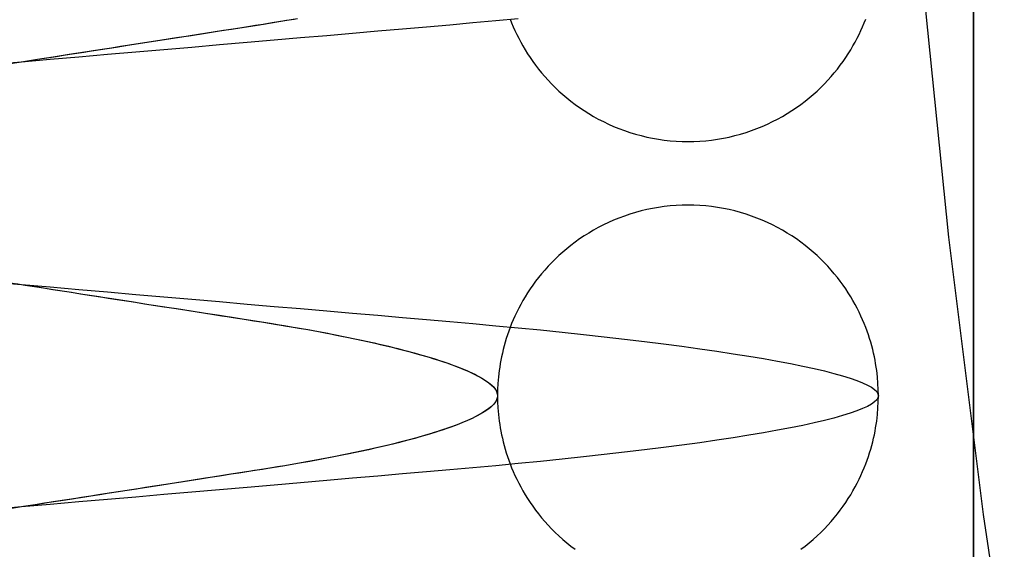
# Model space of a CAD drawing. Header units: millimetres. Extents: x -88 to 88, y -12 to 103.
# Tile 246 of 256: x -34.743 to -33.967, y 15.814 to 16.231. Entities that reach past the tile are written whole.
import ezdxf

# ---------------------------------------------------------------- set-up
doc = ezdxf.new("R2010")
doc.units = ezdxf.units.MM
doc.layers.add('Default', color=7, linetype='Continuous', true_color=0x000000)

msp = doc.modelspace()

# ---------------------------------------------------------------- linework, layer by layer
at = {"layer": 'Default', "color": 254, "true_color": 0xcad1ee}
for points in [[(-33.99118, 5.93519), (-33.99118, 18.03519)], [(-33.99118, 18.03519), (-33.99118, 5.93519)], [(-33.70447, 14.51683), (-33.76501, 14.73846), (-33.81983, 14.96003), (-33.869, 15.18134), (-33.91258, 15.40218), (-33.95065, 15.62237), (-33.98331, 15.84173), (-34.01064, 16.06006), (-34.03275, 16.27722), (-34.04974, 16.49302), (-34.06173, 16.70732), (-34.06884, 16.91997), (-34.07118, 17.13083)], [(-33.99118, 16.23519), (-33.99118, 5.93519)], [(-34.35623, 16.23147), (-34.35505, 16.22849), (-34.35379, 16.22549), (-34.35244, 16.22248), (-34.35101, 16.21946), (-34.34949, 16.21642), (-34.34787, 16.21338), (-34.34617, 16.21034), (-34.34437, 16.20729), (-34.34247, 16.20425), (-34.34047, 16.20122), (-34.33838, 16.1982), (-34.33618, 16.19519), (-34.33388, 16.1922), (-34.33147, 16.18923), (-34.32896, 16.18629), (-34.32634, 16.18338), (-34.32362, 16.18051), (-34.32079, 16.17769), (-34.31785, 16.1749), (-34.31481, 16.17217), (-34.31166, 16.1695), (-34.3084, 16.16689), (-34.30505, 16.16435), (-34.30159, 16.16188), (-34.29803, 16.15949), (-34.29437, 16.15718), (-34.29061, 16.15496), (-34.28677, 16.15283), (-34.28283, 16.15081), (-34.27881, 16.14889), (-34.2747, 16.14707), (-34.27052, 16.14538), (-34.26626, 16.1438), (-34.26194, 16.14234), (-34.25755, 16.141), (-34.2531, 16.1398), (-34.2486, 16.13873), (-34.24406, 16.1378), (-34.23947, 16.13701), (-34.23485, 16.13635), (-34.23021, 16.13585), (-34.22554, 16.13548), (-34.22086, 16.13526), (-34.21618, 16.13519), (-34.21149, 16.13526), (-34.20681, 16.13548), (-34.20215, 16.13585), (-34.1975, 16.13635), (-34.19288, 16.13701), (-34.1883, 16.1378), (-34.18375, 16.13873), (-34.17925, 16.1398), (-34.17481, 16.141), (-34.17042, 16.14234), (-34.16609, 16.1438), (-34.16184, 16.14538), (-34.15765, 16.14707), (-34.15355, 16.14889), (-34.14953, 16.15081), (-34.14559, 16.15283), (-34.14174, 16.15496), (-34.13799, 16.15718), (-34.13433, 16.15949), (-34.13077, 16.16188), (-34.12731, 16.16435), (-34.12395, 16.16689), (-34.1207, 16.1695), (-34.11755, 16.17217), (-34.1145, 16.1749), (-34.11157, 16.17769), (-34.10874, 16.18051), (-34.10601, 16.18338), (-34.1034, 16.18629), (-34.10089, 16.18923), (-34.09848, 16.1922), (-34.09618, 16.19519), (-34.09398, 16.1982), (-34.09188, 16.20122), (-34.08989, 16.20425), (-34.08799, 16.20729), (-34.08619, 16.21034), (-34.08448, 16.21338), (-34.08287, 16.21642), (-34.08135, 16.21946), (-34.07991, 16.22248), (-34.07857, 16.22549), (-34.0773, 16.22849), (-34.07612, 16.23147)], [(-34.06618, 15.93519), (-34.06625, 15.93995), (-34.06649, 15.94485), (-34.0669, 15.94991), (-34.0675, 15.9551), (-34.06788, 15.95775), (-34.06832, 15.96043), (-34.06881, 15.96315), (-34.06935, 15.96589), (-34.06996, 15.96867), (-34.07063, 15.97148), (-34.07137, 15.97432), (-34.07218, 15.97719), (-34.07305, 15.98008), (-34.074, 15.983), (-34.07502, 15.98594), (-34.07612, 15.9889), (-34.0773, 15.99188), (-34.07857, 15.99488), (-34.07991, 15.99789), (-34.08135, 16.00092), (-34.08287, 16.00395), (-34.08448, 16.00699), (-34.08619, 16.01004), (-34.08799, 16.01308), (-34.08989, 16.01612), (-34.09188, 16.01916), (-34.09398, 16.02218), (-34.09618, 16.02519), (-34.09848, 16.02818), (-34.10089, 16.03114), (-34.1034, 16.03408), (-34.10601, 16.03699), (-34.10874, 16.03986), (-34.11157, 16.04269), (-34.1145, 16.04547), (-34.11755, 16.0482), (-34.1207, 16.05087), (-34.12395, 16.05348), (-34.12731, 16.05603), (-34.13077, 16.0585), (-34.13433, 16.06089), (-34.13799, 16.0632), (-34.14174, 16.06542), (-34.14559, 16.06754), (-34.14953, 16.06957), (-34.15355, 16.07149), (-34.15765, 16.0733), (-34.16184, 16.075), (-34.16609, 16.07658), (-34.17042, 16.07804), (-34.17481, 16.07937), (-34.17925, 16.08057), (-34.18375, 16.08164), (-34.1883, 16.08257), (-34.19288, 16.08337), (-34.1975, 16.08402), (-34.20215, 16.08453), (-34.20681, 16.08489), (-34.21149, 16.08511), (-34.21618, 16.08519), (-34.22086, 16.08511), (-34.22554, 16.08489), (-34.23021, 16.08453), (-34.23485, 16.08402), (-34.23947, 16.08337), (-34.24406, 16.08257), (-34.2486, 16.08164), (-34.2531, 16.08057), (-34.25755, 16.07937), (-34.26194, 16.07804), (-34.26626, 16.07658), (-34.27052, 16.075), (-34.2747, 16.0733), (-34.27881, 16.07149), (-34.28283, 16.06957), (-34.28677, 16.06754), (-34.29061, 16.06542), (-34.29437, 16.0632), (-34.29803, 16.06089), (-34.30159, 16.0585), (-34.30505, 16.05603), (-34.3084, 16.05348), (-34.31166, 16.05087), (-34.31481, 16.0482), (-34.31785, 16.04547), (-34.32079, 16.04269), (-34.32362, 16.03986), (-34.32634, 16.03699), (-34.32896, 16.03408), (-34.33147, 16.03114), (-34.33388, 16.02818), (-34.33618, 16.02519), (-34.33838, 16.02218), (-34.34047, 16.01916), (-34.34247, 16.01612), (-34.34437, 16.01308), (-34.34617, 16.01004), (-34.34787, 16.00699), (-34.34949, 16.00395), (-34.35101, 16.00092), (-34.35244, 15.99789), (-34.35379, 15.99488), (-34.35505, 15.99188), (-34.35623, 15.9889), (-34.35733, 15.98594), (-34.35835, 15.983), (-34.3593, 15.98008), (-34.36018, 15.97719), (-34.36098, 15.97432), (-34.36172, 15.97148), (-34.36239, 15.96867), (-34.363, 15.96589), (-34.36355, 15.96315), (-34.36404, 15.96043), (-34.36447, 15.95775), (-34.36485, 15.9551), (-34.36545, 15.94991), (-34.36587, 15.94485), (-34.3661, 15.93995), (-34.36618, 15.93519)], [(-34.36618, 15.93519), (-34.3661, 15.93043), (-34.36587, 15.92552), (-34.36545, 15.92047), (-34.36485, 15.91528), (-34.36447, 15.91263), (-34.36404, 15.90994), (-34.36355, 15.90723), (-34.363, 15.90448), (-34.36239, 15.9017), (-34.36172, 15.89889), (-34.36098, 15.89605), (-34.36018, 15.89319), (-34.3593, 15.89029), (-34.35835, 15.88738), (-34.35733, 15.88444), (-34.35623, 15.88147), (-34.35505, 15.87849), (-34.35379, 15.87549), (-34.35244, 15.87248), (-34.35101, 15.86946), (-34.34949, 15.86642), (-34.34787, 15.86338), (-34.34617, 15.86034), (-34.34437, 15.85729), (-34.34247, 15.85425), (-34.34047, 15.85122), (-34.33838, 15.8482), (-34.33618, 15.84519), (-34.33388, 15.8422), (-34.33147, 15.83923), (-34.32896, 15.83629), (-34.32634, 15.83338), (-34.32362, 15.83051), (-34.32079, 15.82769), (-34.31785, 15.8249), (-34.31481, 15.82217), (-34.31166, 15.8195), (-34.3084, 15.81689), (-34.30505, 15.81435)], [(-34.12731, 15.81435), (-34.12395, 15.81689), (-34.1207, 15.8195), (-34.11755, 15.82217), (-34.1145, 15.8249), (-34.11157, 15.82769), (-34.10874, 15.83051), (-34.10601, 15.83338), (-34.1034, 15.83629), (-34.10089, 15.83923), (-34.09848, 15.8422), (-34.09618, 15.84519), (-34.09398, 15.8482), (-34.09188, 15.85122), (-34.08989, 15.85425), (-34.08799, 15.85729), (-34.08619, 15.86034), (-34.08448, 15.86338), (-34.08287, 15.86642), (-34.08135, 15.86946), (-34.07991, 15.87248), (-34.07857, 15.87549), (-34.0773, 15.87849), (-34.07612, 15.88147), (-34.07502, 15.88444), (-34.074, 15.88738), (-34.07305, 15.89029), (-34.07218, 15.89319), (-34.07137, 15.89605), (-34.07063, 15.89889), (-34.06996, 15.9017), (-34.06935, 15.90448), (-34.06881, 15.90723), (-34.06832, 15.90994), (-34.06788, 15.91263), (-34.0675, 15.91528), (-34.0669, 15.92047), (-34.06649, 15.92552), (-34.06625, 15.93043), (-34.06618, 15.93519)]]:
    msp.add_lwpolyline(points, dxfattribs=at)
at = {"layer": 'Default', "color": 254, "true_color": 0xcad1ee, "extrusion": (0.866025, 2.35922e-14, -0.5)}
msp.add_lwpolyline([(16.22685, -20.24629), (16.23161, -20.24637), (16.23652, -20.2466), (16.24157, -20.24702), (16.24677, -20.24762), (16.24941, -20.248), (16.2521, -20.24843), (16.25481, -20.24892), (16.25756, -20.24947), (16.26034, -20.25008), (16.26315, -20.25075), (16.26599, -20.25149), (16.26885, -20.25229), (16.27175, -20.25317), (16.27466, -20.25412), (16.27761, -20.25514), (16.28057, -20.25624), (16.28355, -20.25742), (16.28655, -20.25868), (16.28956, -20.26003), (16.29258, -20.26146), (16.29562, -20.26298), (16.29866, -20.2646), (16.3017, -20.2663), (16.30475, -20.2681), (16.30779, -20.27), (16.31082, -20.272), (16.31385, -20.27409), (16.31685, -20.27629), (16.31984, -20.27859), (16.32281, -20.281), (16.32575, -20.28351), (16.32866, -20.28613), (16.33153, -20.28885), (16.33436, -20.29168), (16.33714, -20.29462), (16.33987, -20.29766), (16.34254, -20.30081), (16.34515, -20.30407), (16.34769, -20.30742), (16.35016, -20.31088), (16.35256, -20.31444), (16.35486, -20.3181), (16.35708, -20.32186), (16.35921, -20.3257), (16.36123, -20.32964), (16.36315, -20.33366), (16.36497, -20.33777), (16.36667, -20.34195), (16.36825, -20.34621), (16.3697, -20.35053), (16.37104, -20.35492), (16.37224, -20.35937), (16.37331, -20.36387), (16.37424, -20.36841), (16.37503, -20.373), (16.37569, -20.37762), (16.3762, -20.38226), (16.37656, -20.38693), (16.37678, -20.39161), (16.37685, -20.39629), (16.37678, -20.40098), (16.37656, -20.40566), (16.3762, -20.41032), (16.37569, -20.41497), (16.37503, -20.41959), (16.37424, -20.42417), (16.37331, -20.42872), (16.37224, -20.43322), (16.37104, -20.43766), (16.3697, -20.44205), (16.36825, -20.44638), (16.36667, -20.45063), (16.36497, -20.45482), (16.36315, -20.45892), (16.36123, -20.46294), (16.35921, -20.46688), (16.35708, -20.47073), (16.35486, -20.47448), (16.35256, -20.47814), (16.35016, -20.4817), (16.34769, -20.48516), (16.34515, -20.48852), (16.34254, -20.49177), (16.33987, -20.49492), (16.33714, -20.49797), (16.33436, -20.5009), (16.33153, -20.50373), (16.32866, -20.50646), (16.32575, -20.50907), (16.32281, -20.51159), (16.31984, -20.51399), (16.31685, -20.51629), (16.31385, -20.51849), (16.31082, -20.52059), (16.30779, -20.52258), (16.30475, -20.52448), (16.3017, -20.52628), (16.29866, -20.52799), (16.29562, -20.5296), (16.29258, -20.53112), (16.28956, -20.53256), (16.28655, -20.5339), (16.28355, -20.53517), (16.28057, -20.53635), (16.27761, -20.53745), (16.27466, -20.53847), (16.27175, -20.53942), (16.26885, -20.54029), (16.26599, -20.5411), (16.26315, -20.54184), (16.26034, -20.54251), (16.25756, -20.54312), (16.25481, -20.54366), (16.2521, -20.54415), (16.24941, -20.54459), (16.24677, -20.54497), (16.24157, -20.54557), (16.23652, -20.54598), (16.23161, -20.54622), (16.22685, -20.54629)], dxfattribs=at)
at = {"layer": 'Default', "color": 254, "true_color": 0xcad1ee, "extrusion": (0.866025, -5.47402e-15, 0.5)}
msp.add_lwpolyline([(16.34352, 13.44488), (16.33876, 13.44481), (16.33385, 13.44457), (16.3288, 13.44416), (16.32361, 13.44356), (16.32096, 13.44318), (16.31828, 13.44275), (16.31556, 13.44226), (16.31281, 13.44171), (16.31004, 13.4411), (16.30723, 13.44043), (16.30439, 13.43969), (16.30152, 13.43888), (16.29863, 13.43801), (16.29571, 13.43706), (16.29277, 13.43604), (16.28981, 13.43494), (16.28683, 13.43376), (16.28383, 13.4325), (16.28082, 13.43115), (16.27779, 13.42972), (16.27476, 13.42819), (16.27172, 13.42658), (16.26867, 13.42488), (16.26563, 13.42307), (16.26259, 13.42118), (16.25955, 13.41918), (16.25653, 13.41708), (16.25352, 13.41488), (16.25053, 13.41258), (16.24756, 13.41018), (16.24462, 13.40767), (16.24172, 13.40505), (16.23885, 13.40232), (16.23602, 13.39949), (16.23324, 13.39656), (16.23051, 13.39351), (16.22783, 13.39037), (16.22522, 13.38711), (16.22268, 13.38375), (16.22021, 13.38029), (16.21782, 13.37673), (16.21551, 13.37307), (16.21329, 13.36932), (16.21117, 13.36547), (16.20914, 13.36154), (16.20722, 13.35751), (16.20541, 13.35341), (16.20371, 13.34922), (16.20213, 13.34497), (16.20067, 13.34064), (16.19934, 13.33625), (16.19814, 13.33181), (16.19707, 13.32731), (16.19613, 13.32276), (16.19534, 13.31818), (16.19469, 13.31356), (16.19418, 13.30892), (16.19381, 13.30425), (16.19359, 13.29957), (16.19352, 13.29488), (16.19359, 13.2902), (16.19381, 13.28552), (16.19418, 13.28085), (16.19469, 13.27621), (16.19534, 13.27159), (16.19613, 13.267), (16.19707, 13.26246), (16.19814, 13.25796), (16.19934, 13.25352), (16.20067, 13.24913), (16.20213, 13.2448), (16.20371, 13.24054), (16.20541, 13.23636), (16.20722, 13.23226), (16.20914, 13.22823), (16.21117, 13.2243), (16.21329, 13.22045), (16.21551, 13.21669), (16.21782, 13.21304), (16.22021, 13.20948), (16.22268, 13.20602), (16.22522, 13.20266), (16.22783, 13.1994), (16.23051, 13.19625), (16.23324, 13.19321), (16.23602, 13.19027), (16.23885, 13.18744), (16.24172, 13.18472), (16.24462, 13.1821), (16.24756, 13.17959), (16.25053, 13.17719), (16.25352, 13.17488), (16.25653, 13.17269), (16.25955, 13.17059), (16.26259, 13.16859), (16.26563, 13.16669), (16.26867, 13.16489), (16.27172, 13.16319), (16.27476, 13.16157), (16.27779, 13.16005), (16.28082, 13.15862), (16.28383, 13.15727), (16.28683, 13.15601), (16.28981, 13.15483), (16.29277, 13.15373), (16.29571, 13.15271), (16.29863, 13.15176), (16.30152, 13.15088), (16.30439, 13.15008), (16.30723, 13.14934), (16.31004, 13.14867), (16.31281, 13.14806), (16.31556, 13.14751), (16.31828, 13.14702), (16.32096, 13.14659), (16.32361, 13.14621), (16.3288, 13.14561), (16.33385, 13.1452), (16.33876, 13.14496), (16.34352, 13.14488)], dxfattribs=at)
at = {"layer": 'Default', "color": 254, "true_color": 0xcad1ee, "extrusion": (0.866025, 3.50029e-14, -0.5)}
msp.add_lwpolyline([(16.22685, -20.54629), (16.22209, -20.54622), (16.21719, -20.54598), (16.21214, -20.54557), (16.20694, -20.54497), (16.20429, -20.54459), (16.20161, -20.54415), (16.1989, -20.54366), (16.19615, -20.54312), (16.19337, -20.54251), (16.19056, -20.54184), (16.18772, -20.5411), (16.18485, -20.54029), (16.18196, -20.53942), (16.17904, -20.53847), (16.1761, -20.53745), (16.17314, -20.53635), (16.17016, -20.53517), (16.16716, -20.5339), (16.16415, -20.53256), (16.16112, -20.53112), (16.15809, -20.5296), (16.15505, -20.52799), (16.15201, -20.52628), (16.14896, -20.52448), (16.14592, -20.52258), (16.14289, -20.52059), (16.13986, -20.51849), (16.13685, -20.51629), (16.13386, -20.51399), (16.1309, -20.51159), (16.12796, -20.50907), (16.12505, -20.50646), (16.12218, -20.50373), (16.11935, -20.5009), (16.11657, -20.49797), (16.11384, -20.49492), (16.11117, -20.49177), (16.10856, -20.48852), (16.10601, -20.48516), (16.10354, -20.4817), (16.10115, -20.47814), (16.09885, -20.47448), (16.09663, -20.47073), (16.0945, -20.46688), (16.09248, -20.46294), (16.09055, -20.45892), (16.08874, -20.45482), (16.08704, -20.45063), (16.08546, -20.44638), (16.084, -20.44205), (16.08267, -20.43766), (16.08147, -20.43322), (16.0804, -20.42872), (16.07947, -20.42417), (16.07867, -20.41959), (16.07802, -20.41497), (16.07751, -20.41032), (16.07715, -20.40566), (16.07693, -20.40098), (16.07685, -20.39629), (16.07693, -20.39161), (16.07715, -20.38693), (16.07751, -20.38226), (16.07802, -20.37762), (16.07867, -20.373), (16.07947, -20.36841), (16.0804, -20.36387), (16.08147, -20.35937), (16.08267, -20.35492), (16.084, -20.35053), (16.08546, -20.34621), (16.08704, -20.34195), (16.08874, -20.33777), (16.09055, -20.33366), (16.09248, -20.32964), (16.0945, -20.3257), (16.09663, -20.32186), (16.09885, -20.3181), (16.10115, -20.31444), (16.10354, -20.31088), (16.10601, -20.30742), (16.10856, -20.30407), (16.11117, -20.30081), (16.11384, -20.29766), (16.11657, -20.29462), (16.11935, -20.29168), (16.12218, -20.28885), (16.12505, -20.28613), (16.12796, -20.28351), (16.1309, -20.281), (16.13386, -20.27859), (16.13685, -20.27629), (16.13986, -20.27409), (16.14289, -20.272), (16.14592, -20.27), (16.14896, -20.2681), (16.15201, -20.2663), (16.15505, -20.2646), (16.15809, -20.26298), (16.16112, -20.26146), (16.16415, -20.26003), (16.16716, -20.25868), (16.17016, -20.25742), (16.17314, -20.25624), (16.1761, -20.25514), (16.17904, -20.25412), (16.18196, -20.25317), (16.18485, -20.25229), (16.18772, -20.25149), (16.19056, -20.25075), (16.19337, -20.25008), (16.19615, -20.24947), (16.1989, -20.24892), (16.20161, -20.24843), (16.20429, -20.248), (16.20694, -20.24762), (16.21214, -20.24702), (16.21719, -20.2466), (16.22209, -20.24637), (16.22685, -20.24629)], dxfattribs=at)
at = {"layer": 'Default', "color": 254, "true_color": 0xcad1ee, "extrusion": (0.866025, 2.31296e-15, 0.5)}
msp.add_lwpolyline([(15.99352, 13.14488), (15.99828, 13.14496), (16.00319, 13.1452), (16.00824, 13.14561), (16.01343, 13.14621), (16.01608, 13.14659), (16.01876, 13.14702), (16.02148, 13.14751), (16.02423, 13.14806), (16.02701, 13.14867), (16.02982, 13.14934), (16.03265, 13.15008), (16.03552, 13.15088), (16.03841, 13.15176), (16.04133, 13.15271), (16.04427, 13.15373), (16.04723, 13.15483), (16.05022, 13.15601), (16.05321, 13.15727), (16.05623, 13.15862), (16.05925, 13.16005), (16.06229, 13.16157), (16.06533, 13.16319), (16.06837, 13.16489), (16.07141, 13.16669), (16.07445, 13.16859), (16.07749, 13.17059), (16.08051, 13.17269), (16.08352, 13.17488), (16.08651, 13.17719), (16.08948, 13.17959), (16.09242, 13.1821), (16.09532, 13.18472), (16.09819, 13.18744), (16.10102, 13.19027), (16.1038, 13.19321), (16.10653, 13.19625), (16.10921, 13.1994), (16.11182, 13.20266), (16.11436, 13.20602), (16.11683, 13.20948), (16.11922, 13.21304), (16.12153, 13.21669), (16.12375, 13.22045), (16.12587, 13.2243), (16.1279, 13.22823), (16.12982, 13.23226), (16.13163, 13.23636), (16.13333, 13.24054), (16.13491, 13.2448), (16.13637, 13.24913), (16.1377, 13.25352), (16.13891, 13.25796), (16.13997, 13.26246), (16.14091, 13.267), (16.1417, 13.27159), (16.14235, 13.27621), (16.14286, 13.28085), (16.14323, 13.28552), (16.14345, 13.2902), (16.14352, 13.29488), (16.14345, 13.29957), (16.14323, 13.30425), (16.14286, 13.30892), (16.14235, 13.31356), (16.1417, 13.31818), (16.14091, 13.32276), (16.13997, 13.32731), (16.13891, 13.33181), (16.1377, 13.33625), (16.13637, 13.34064), (16.13491, 13.34497), (16.13333, 13.34922), (16.13163, 13.35341), (16.12982, 13.35751), (16.1279, 13.36154), (16.12587, 13.36547), (16.12375, 13.36932), (16.12153, 13.37307), (16.11922, 13.37673), (16.11683, 13.38029), (16.11436, 13.38375), (16.11182, 13.38711), (16.10921, 13.39037), (16.10653, 13.39351), (16.1038, 13.39656), (16.10102, 13.39949), (16.09819, 13.40232), (16.09532, 13.40505), (16.09242, 13.40767), (16.08948, 13.41018), (16.08651, 13.41258), (16.08352, 13.41488), (16.08051, 13.41708), (16.07749, 13.41918), (16.07445, 13.42118), (16.07141, 13.42307), (16.06837, 13.42488), (16.06533, 13.42658), (16.06229, 13.42819), (16.05925, 13.42972), (16.05623, 13.43115), (16.05321, 13.4325), (16.05022, 13.43376), (16.04723, 13.43494), (16.04427, 13.43604), (16.04133, 13.43706), (16.03841, 13.43801), (16.03552, 13.43888), (16.03265, 13.43969), (16.02982, 13.44043), (16.02701, 13.4411), (16.02423, 13.44171), (16.02148, 13.44226), (16.01876, 13.44275), (16.01608, 13.44318), (16.01343, 13.44356), (16.00824, 13.44416), (16.00319, 13.44457), (15.99828, 13.44481), (15.99352, 13.44488)], dxfattribs=at)
at = {"layer": 'Default', "color": 254, "true_color": 0xcad1ee, "extrusion": (0.866025, -3.77784e-14, -0.5)}
msp.add_lwpolyline([(15.87685, -20.24629), (15.88161, -20.24637), (15.88652, -20.2466), (15.89157, -20.24702), (15.89677, -20.24762), (15.89941, -20.248), (15.9021, -20.24843), (15.90481, -20.24892), (15.90756, -20.24947), (15.91034, -20.25008), (15.91315, -20.25075), (15.91599, -20.25149), (15.91885, -20.25229), (15.92175, -20.25317), (15.92466, -20.25412), (15.92761, -20.25514), (15.93057, -20.25624), (15.93355, -20.25742), (15.93655, -20.25868), (15.93956, -20.26003), (15.94258, -20.26146), (15.94562, -20.26298), (15.94866, -20.2646), (15.9517, -20.2663), (15.95475, -20.2681), (15.95779, -20.27), (15.96082, -20.272), (15.96385, -20.27409), (15.96685, -20.27629), (15.96984, -20.27859), (15.97281, -20.281), (15.97575, -20.28351), (15.97866, -20.28613), (15.98153, -20.28885), (15.98436, -20.29168), (15.98714, -20.29462), (15.98987, -20.29766), (15.99254, -20.30081), (15.99515, -20.30407), (15.99769, -20.30742), (16.00016, -20.31088), (16.00256, -20.31444), (16.00486, -20.3181), (16.00708, -20.32186), (16.00921, -20.3257), (16.01123, -20.32964), (16.01315, -20.33366), (16.01497, -20.33777), (16.01667, -20.34195), (16.01825, -20.34621), (16.0197, -20.35053), (16.02104, -20.35492), (16.02224, -20.35937), (16.02331, -20.36387), (16.02424, -20.36841), (16.02503, -20.373), (16.02569, -20.37762), (16.0262, -20.38226), (16.02656, -20.38693), (16.02678, -20.39161), (16.02685, -20.39629), (16.02678, -20.40098), (16.02656, -20.40566), (16.0262, -20.41032), (16.02569, -20.41497), (16.02503, -20.41959), (16.02424, -20.42417), (16.02331, -20.42872), (16.02224, -20.43322), (16.02104, -20.43766), (16.0197, -20.44205), (16.01825, -20.44638), (16.01667, -20.45063), (16.01497, -20.45482), (16.01315, -20.45892), (16.01123, -20.46294), (16.00921, -20.46688), (16.00708, -20.47073), (16.00486, -20.47448), (16.00256, -20.47814), (16.00016, -20.4817), (15.99769, -20.48516), (15.99515, -20.48852), (15.99254, -20.49177), (15.98987, -20.49492), (15.98714, -20.49797), (15.98436, -20.5009), (15.98153, -20.50373), (15.97866, -20.50646), (15.97575, -20.50907), (15.97281, -20.51159), (15.96984, -20.51399), (15.96685, -20.51629), (15.96385, -20.51849), (15.96082, -20.52059), (15.95779, -20.52258), (15.95475, -20.52448), (15.9517, -20.52628), (15.94866, -20.52799), (15.94562, -20.5296), (15.94258, -20.53112), (15.93956, -20.53256), (15.93655, -20.5339), (15.93355, -20.53517), (15.93057, -20.53635), (15.92761, -20.53745), (15.92466, -20.53847), (15.92175, -20.53942), (15.91885, -20.54029), (15.91599, -20.5411), (15.91315, -20.54184), (15.91034, -20.54251), (15.90756, -20.54312), (15.90481, -20.54366), (15.9021, -20.54415), (15.89941, -20.54459), (15.89677, -20.54497), (15.89157, -20.54557), (15.88652, -20.54598), (15.88161, -20.54622), (15.87685, -20.54629)], dxfattribs=at)
at = {"layer": 'Default', "color": 254, "true_color": 0xcad1ee, "extrusion": (0.866025, 5.55112e-15, 0.5)}
msp.add_lwpolyline([(15.99352, 13.44488), (15.98876, 13.44481), (15.98385, 13.44457), (15.9788, 13.44416), (15.97361, 13.44356), (15.97096, 13.44318), (15.96828, 13.44275), (15.96556, 13.44226), (15.96281, 13.44171), (15.96004, 13.4411), (15.95723, 13.44043), (15.95439, 13.43969), (15.95152, 13.43888), (15.94863, 13.43801), (15.94571, 13.43706), (15.94277, 13.43604), (15.93981, 13.43494), (15.93683, 13.43376), (15.93383, 13.4325), (15.93082, 13.43115), (15.92779, 13.42972), (15.92476, 13.42819), (15.92172, 13.42658), (15.91867, 13.42488), (15.91563, 13.42307), (15.91259, 13.42118), (15.90955, 13.41918), (15.90653, 13.41708), (15.90352, 13.41488), (15.90053, 13.41258), (15.89756, 13.41018), (15.89462, 13.40767), (15.89172, 13.40505), (15.88885, 13.40232), (15.88602, 13.39949), (15.88324, 13.39656), (15.88051, 13.39351), (15.87783, 13.39037), (15.87522, 13.38711), (15.87268, 13.38375), (15.87021, 13.38029), (15.86782, 13.37673), (15.86551, 13.37307), (15.86329, 13.36932), (15.86117, 13.36547), (15.85914, 13.36154), (15.85722, 13.35751), (15.85541, 13.35341), (15.85371, 13.34922), (15.85213, 13.34497), (15.85067, 13.34064), (15.84934, 13.33625), (15.84814, 13.33181), (15.84707, 13.32731), (15.84613, 13.32276), (15.84534, 13.31818), (15.84469, 13.31356), (15.84418, 13.30892), (15.84381, 13.30425), (15.84359, 13.29957), (15.84352, 13.29488), (15.84359, 13.2902), (15.84381, 13.28552), (15.84418, 13.28085), (15.84469, 13.27621), (15.84534, 13.27159), (15.84613, 13.267), (15.84707, 13.26246), (15.84814, 13.25796), (15.84934, 13.25352), (15.85067, 13.24913), (15.85213, 13.2448), (15.85371, 13.24054), (15.85541, 13.23636), (15.85722, 13.23226), (15.85914, 13.22823), (15.86117, 13.2243), (15.86329, 13.22045), (15.86551, 13.21669), (15.86782, 13.21304), (15.87021, 13.20948), (15.87268, 13.20602), (15.87522, 13.20266), (15.87783, 13.1994), (15.88051, 13.19625), (15.88324, 13.19321), (15.88602, 13.19027), (15.88885, 13.18744), (15.89172, 13.18472), (15.89462, 13.1821), (15.89756, 13.17959), (15.90053, 13.17719), (15.90352, 13.17488), (15.90653, 13.17269), (15.90955, 13.17059), (15.91259, 13.16859), (15.91563, 13.16669), (15.91867, 13.16489), (15.92172, 13.16319), (15.92476, 13.16157), (15.92779, 13.16005), (15.93082, 13.15862), (15.93383, 13.15727), (15.93683, 13.15601), (15.93981, 13.15483), (15.94277, 13.15373), (15.94571, 13.15271), (15.94863, 13.15176), (15.95152, 13.15088), (15.95439, 13.15008), (15.95723, 13.14934), (15.96004, 13.14867), (15.96281, 13.14806), (15.96556, 13.14751), (15.96828, 13.14702), (15.97096, 13.14659), (15.97361, 13.14621), (15.9788, 13.14561), (15.98385, 13.1452), (15.98876, 13.14496), (15.99352, 13.14488)], dxfattribs=at)
at = {"layer": 'Default', "color": 254, "true_color": 0xcad1ee, "extrusion": (0.866025, -9.63735e-15, -0.5)}
msp.add_lwpolyline([(15.87685, -20.54629), (15.87209, -20.54622), (15.86719, -20.54598), (15.86214, -20.54557), (15.85694, -20.54497), (15.85429, -20.54459), (15.85161, -20.54415), (15.8489, -20.54366), (15.84615, -20.54312), (15.84337, -20.54251), (15.84056, -20.54184), (15.83772, -20.5411), (15.83485, -20.54029), (15.83196, -20.53942), (15.82904, -20.53847), (15.8261, -20.53745), (15.82314, -20.53635), (15.82016, -20.53517), (15.81716, -20.5339), (15.81415, -20.53256), (15.81112, -20.53112), (15.80809, -20.5296), (15.80505, -20.52799), (15.80201, -20.52628), (15.79896, -20.52448), (15.79592, -20.52258), (15.79289, -20.52059), (15.78986, -20.51849), (15.78685, -20.51629), (15.78386, -20.51399), (15.7809, -20.51159), (15.77796, -20.50907), (15.77505, -20.50646), (15.77218, -20.50373), (15.76935, -20.5009), (15.76657, -20.49797), (15.76384, -20.49492), (15.76117, -20.49177), (15.75856, -20.48852), (15.75601, -20.48516), (15.75354, -20.4817), (15.75115, -20.47814), (15.74885, -20.47448), (15.74663, -20.47073), (15.7445, -20.46688), (15.74248, -20.46294), (15.74055, -20.45892), (15.73874, -20.45482), (15.73704, -20.45063), (15.73546, -20.44638), (15.734, -20.44205), (15.73267, -20.43766), (15.73147, -20.43322), (15.7304, -20.42872), (15.72947, -20.42417), (15.72867, -20.41959), (15.72802, -20.41497), (15.72751, -20.41032), (15.72715, -20.40566), (15.72693, -20.40098), (15.72685, -20.39629), (15.72693, -20.39161), (15.72715, -20.38693), (15.72751, -20.38226), (15.72802, -20.37762), (15.72867, -20.373), (15.72947, -20.36841), (15.7304, -20.36387), (15.73147, -20.35937), (15.73267, -20.35492), (15.734, -20.35053), (15.73546, -20.34621), (15.73704, -20.34195), (15.73874, -20.33777), (15.74055, -20.33366), (15.74248, -20.32964), (15.7445, -20.3257), (15.74663, -20.32186), (15.74885, -20.3181), (15.75115, -20.31444), (15.75354, -20.31088), (15.75601, -20.30742), (15.75856, -20.30407), (15.76117, -20.30081), (15.76384, -20.29766), (15.76657, -20.29462), (15.76935, -20.29168), (15.77218, -20.28885), (15.77505, -20.28613), (15.77796, -20.28351), (15.7809, -20.281), (15.78386, -20.27859), (15.78685, -20.27629), (15.78986, -20.27409), (15.79289, -20.272), (15.79592, -20.27), (15.79896, -20.2681), (15.80201, -20.2663), (15.80505, -20.2646), (15.80809, -20.26298), (15.81112, -20.26146), (15.81415, -20.26003), (15.81716, -20.25868), (15.82016, -20.25742), (15.82314, -20.25624), (15.8261, -20.25514), (15.82904, -20.25412), (15.83196, -20.25317), (15.83485, -20.25229), (15.83772, -20.25149), (15.84056, -20.25075), (15.84337, -20.25008), (15.84615, -20.24947), (15.8489, -20.24892), (15.85161, -20.24843), (15.85429, -20.248), (15.85694, -20.24762), (15.86214, -20.24702), (15.86719, -20.2466), (15.87209, -20.24637), (15.87685, -20.24629)], dxfattribs=at)
at = {"layer": 'Default', "color": 254, "true_color": 0xcad1ee}
for points in [[(-34.34982, 16.23177, -3.55003), (-34.36754, 16.23009, -3.53784), (-34.3855, 16.22845, -3.52631), (-34.40368, 16.22685, -3.51543), (-34.42218, 16.22525, -3.50513), (-34.44115, 16.22362, -3.49534), (-34.46057, 16.22194, -3.48609), (-34.48041, 16.22022, -3.4774), (-34.50065, 16.21847, -3.46931), (-34.52126, 16.21669, -3.46183), (-34.54222, 16.21488, -3.45499), (-34.5635, 16.21304, -3.4488), (-34.58506, 16.21118, -3.4433), (-34.60688, 16.20929, -3.43849), (-34.62892, 16.20739, -3.4344), (-34.65115, 16.20547, -3.43103), (-34.67352, 16.20353, -3.4284), (-34.69601, 16.20159, -3.42651), (-34.71857, 16.19964, -3.42538), (-34.74118, 16.19769, -3.425), (-34.76378, 16.19573, -3.42538)], [(-34.52376, 16.23177, -3.79446), (-34.5336, 16.23009, -3.78769), (-34.54358, 16.22845, -3.78128), (-34.55368, 16.22685, -3.77524), (-34.56396, 16.22525, -3.76952), (-34.5745, 16.22362, -3.76408), (-34.58528, 16.22194, -3.75894), (-34.59631, 16.22022, -3.75411), (-34.60755, 16.21847, -3.74962), (-34.619, 16.21669, -3.74546), (-34.63065, 16.21488, -3.74166), (-34.64247, 16.21304, -3.73822), (-34.65445, 16.21118, -3.73517), (-34.66657, 16.20929, -3.7325), (-34.67881, 16.20739, -3.73022), (-34.69116, 16.20547, -3.72835), (-34.70359, 16.20353, -3.72689), (-34.71609, 16.20159, -3.72584), (-34.72862, 16.19964, -3.72521), (-34.74118, 16.19769, -3.725), (-34.75373, 16.19573, -3.72521)], [(-34.52645, 16.2313, -3.79256), (-34.53236, 16.2303, -3.78852), (-34.53834, 16.22931, -3.78459), (-34.5444, 16.22832, -3.78078), (-34.55054, 16.22735, -3.77708), (-34.55672, 16.22637, -3.7735), (-34.56297, 16.2254, -3.77005), (-34.56927, 16.22441, -3.76672), (-34.57563, 16.22342, -3.76352), (-34.58205, 16.22242, -3.76043), (-34.58852, 16.22141, -3.75748), (-34.59505, 16.2204, -3.75464), (-34.60163, 16.21937, -3.75193), (-34.60825, 16.21835, -3.74935), (-34.61493, 16.21731, -3.74689), (-34.62165, 16.21627, -3.74456), (-34.62841, 16.21522, -3.74236), (-34.63522, 16.21417, -3.74028), (-34.64206, 16.2131, -3.73833), (-34.64895, 16.21203, -3.73652), (-34.65587, 16.21096, -3.73483), (-34.66308, 16.20984, -3.73322), (-34.6703, 16.20871, -3.73176), (-34.67753, 16.20759, -3.73044), (-34.68479, 16.20646, -3.72926), (-34.69205, 16.20533, -3.72823), (-34.69933, 16.2042, -3.72734), (-34.70662, 16.20306, -3.7266), (-34.71392, 16.20193, -3.72599), (-34.72122, 16.20079, -3.72553), (-34.72852, 16.19966, -3.72521), (-34.73583, 16.19852, -3.72504), (-34.74313, 16.19738, -3.725)], [(-34.76378, 16.02464, -4.77462), (-34.74118, 16.02269, -4.775), (-34.71857, 16.02073, -4.77462), (-34.69601, 16.01878, -4.77349), (-34.67352, 16.01684, -4.7716), (-34.65115, 16.01491, -4.76897), (-34.62892, 16.01299, -4.7656), (-34.60688, 16.01108, -4.76151), (-34.58506, 16.0092, -4.7567), (-34.5635, 16.00733, -4.7512), (-34.54222, 16.00549, -4.74501), (-34.52126, 16.00368, -4.73817), (-34.50065, 16.0019, -4.73069), (-34.48041, 16.00015, -4.7226), (-34.46057, 15.99844, -4.71391), (-34.44115, 15.99676, -4.70466), (-34.42218, 15.99512, -4.69487), (-34.40368, 15.99352, -4.68457), (-34.3855, 15.99192, -4.67369), (-34.36754, 15.99028, -4.66216), (-34.34982, 15.9886, -4.64997), (-34.33238, 15.98689, -4.63713), (-34.31525, 15.98514, -4.62365), (-34.29846, 15.98336, -4.60954), (-34.28206, 15.98155, -4.59481), (-34.26606, 15.97971, -4.57947), (-34.25051, 15.97785, -4.56355), (-34.23544, 15.97596, -4.54706), (-34.22088, 15.97406, -4.53002), (-34.20685, 15.97213, -4.51245), (-34.19338, 15.9702, -4.49439), (-34.1805, 15.96826, -4.47586), (-34.16824, 15.96631, -4.45689), (-34.15661, 15.96435, -4.4375), (-34.14564, 15.9624, -4.41774), (-34.13534, 15.96045, -4.39763), (-34.12573, 15.95851, -4.37721), (-34.11682, 15.95657, -4.35652), (-34.10862, 15.95465, -4.33559), (-34.10115, 15.95275, -4.31445), (-34.0944, 15.95086, -4.29315), (-34.08839, 15.949, -4.27173), (-34.0831, 15.94716, -4.25021), (-34.07855, 15.94535, -4.22863), (-34.07472, 15.94357, -4.20704), (-34.07161, 15.94182, -4.18547), (-34.06921, 15.9401, -4.16394), (-34.06752, 15.93843, -4.1425), (-34.06651, 15.93679, -4.12118), (-34.06618, 15.93519, -4.1), (-34.06651, 15.93359, -4.07882), (-34.06752, 15.93195, -4.0575), (-34.06921, 15.93027, -4.03606), (-34.07161, 15.92856, -4.01453), (-34.07472, 15.92681, -3.99296), (-34.07855, 15.92503, -3.97137), (-34.0831, 15.92321, -3.94979), (-34.08839, 15.92138, -3.92828), (-34.0944, 15.91951, -3.90685), (-34.10115, 15.91763, -3.88555), (-34.10862, 15.91572, -3.86442), (-34.11682, 15.9138, -3.84348), (-34.12573, 15.91187, -3.82279), (-34.13534, 15.90992, -3.80237), (-34.14564, 15.90797, -3.78226), (-34.15661, 15.90602, -3.7625), (-34.16824, 15.90407, -3.74312), (-34.1805, 15.90212, -3.72414), (-34.19338, 15.90017, -3.70561), (-34.20685, 15.89824, -3.68755), (-34.22088, 15.89632, -3.66999), (-34.23544, 15.89442, -3.65295), (-34.25051, 15.89253, -3.63645), (-34.26606, 15.89067, -3.62053), (-34.28206, 15.88883, -3.60519), (-34.29846, 15.88702, -3.59046), (-34.31525, 15.88523, -3.57635), (-34.33238, 15.88349, -3.56287), (-34.34982, 15.88177, -3.55003), (-34.36754, 15.88009, -3.53784), (-34.3855, 15.87845, -3.52631), (-34.40368, 15.87685, -3.51543), (-34.42218, 15.87526, -3.50513), (-34.44115, 15.87362, -3.49534), (-34.46057, 15.87194, -3.48609), (-34.48041, 15.87022, -3.47741), (-34.50065, 15.86847, -3.46931), (-34.52126, 15.86669, -3.46183), (-34.54222, 15.86488, -3.45499), (-34.5635, 15.86304, -3.4488), (-34.58506, 15.86118, -3.4433), (-34.60688, 15.85929, -3.43849), (-34.62892, 15.85739, -3.4344), (-34.65115, 15.85547, -3.43103), (-34.67352, 15.85353, -3.4284), (-34.69601, 15.85159, -3.42651), (-34.71857, 15.84964, -3.42538), (-34.74118, 15.84769, -3.425), (-34.76378, 15.84573, -3.42538)], [(-34.75373, 16.02464, -4.47479), (-34.74118, 16.02269, -4.475), (-34.72862, 16.02073, -4.47479), (-34.71609, 16.01878, -4.47416), (-34.70359, 16.01684, -4.47311), (-34.69116, 16.01491, -4.47165), (-34.67881, 16.01299, -4.46978), (-34.66657, 16.01108, -4.4675), (-34.65445, 16.0092, -4.46483), (-34.64247, 16.00733, -4.46178), (-34.63065, 16.00549, -4.45834), (-34.619, 16.00368, -4.45454), (-34.60755, 16.0019, -4.45038), (-34.59631, 16.00015, -4.44589), (-34.58528, 15.99844, -4.44106), (-34.5745, 15.99676, -4.43592), (-34.56396, 15.99512, -4.43048), (-34.55368, 15.99352, -4.42476), (-34.54358, 15.99192, -4.41872), (-34.5336, 15.99028, -4.41231), (-34.52376, 15.9886, -4.40554), (-34.51407, 15.98689, -4.3984), (-34.50455, 15.98514, -4.39092), (-34.49522, 15.98336, -4.38308), (-34.48611, 15.98155, -4.37489), (-34.47723, 15.97971, -4.36637), (-34.46859, 15.97785, -4.35753), (-34.46021, 15.97596, -4.34836), (-34.45212, 15.97406, -4.3389), (-34.44433, 15.97213, -4.32914), (-34.43685, 15.9702, -4.31911), (-34.42969, 15.96826, -4.30881), (-34.42288, 15.96631, -4.29827), (-34.41642, 15.96435, -4.2875), (-34.41032, 15.9624, -4.27652), (-34.4046, 15.96045, -4.26535), (-34.39926, 15.95851, -4.25401), (-34.39431, 15.95657, -4.24251), (-34.38976, 15.95465, -4.23088), (-34.38561, 15.95275, -4.21914), (-34.38186, 15.95086, -4.20731), (-34.37852, 15.949, -4.1954), (-34.37558, 15.94716, -4.18345), (-34.37305, 15.94535, -4.17146), (-34.37092, 15.94357, -4.15947), (-34.3692, 15.94182, -4.14748), (-34.36786, 15.9401, -4.13552), (-34.36692, 15.93843, -4.12361), (-34.36636, 15.93679, -4.11177), (-34.36618, 15.93519, -4.1), (-34.36636, 15.93359, -4.08823), (-34.36692, 15.93195, -4.07639), (-34.36786, 15.93027, -4.06448), (-34.3692, 15.92856, -4.05252), (-34.37092, 15.92681, -4.04053), (-34.37305, 15.92503, -4.02854), (-34.37558, 15.92321, -4.01655), (-34.37852, 15.92138, -4.0046), (-34.38186, 15.91951, -3.99269), (-34.38561, 15.91763, -3.98086), (-34.38976, 15.91572, -3.96912), (-34.39431, 15.9138, -3.95749), (-34.39926, 15.91187, -3.94599), (-34.4046, 15.90992, -3.93465), (-34.41032, 15.90797, -3.92348), (-34.41642, 15.90602, -3.9125), (-34.42288, 15.90407, -3.90173), (-34.42969, 15.90212, -3.89119), (-34.43685, 15.90017, -3.88089), (-34.44433, 15.89824, -3.87086), (-34.45212, 15.89632, -3.8611), (-34.46021, 15.89442, -3.85164), (-34.46859, 15.89253, -3.84247), (-34.47723, 15.89067, -3.83363), (-34.48611, 15.88883, -3.82511), (-34.49522, 15.88702, -3.81692), (-34.50455, 15.88523, -3.80908), (-34.51407, 15.88349, -3.8016), (-34.52376, 15.88177, -3.79446), (-34.5336, 15.88009, -3.78769), (-34.54358, 15.87845, -3.78128), (-34.55368, 15.87685, -3.77524), (-34.56396, 15.87525, -3.76952), (-34.5745, 15.87362, -3.76408), (-34.58528, 15.87194, -3.75894), (-34.59631, 15.87022, -3.75411), (-34.60755, 15.86847, -3.74962), (-34.619, 15.86669, -3.74546), (-34.63065, 15.86488, -3.74166), (-34.64247, 15.86304, -3.73822), (-34.65445, 15.86118, -3.73517), (-34.66657, 15.85929, -3.7325), (-34.67881, 15.85739, -3.73022), (-34.69116, 15.85547, -3.72835), (-34.70359, 15.85353, -3.72689), (-34.71609, 15.85159, -3.72584), (-34.72862, 15.84964, -3.72521), (-34.74118, 15.84769, -3.725), (-34.75373, 15.84573, -3.72521)], [(-34.74564, 16.02338, -4.47497), (-34.73833, 16.02224, -4.47499), (-34.73102, 16.02111, -4.47486), (-34.72372, 16.01997, -4.47459), (-34.71642, 16.01884, -4.47418), (-34.70913, 16.0177, -4.47363), (-34.70185, 16.01657, -4.47293), (-34.69458, 16.01544, -4.47209), (-34.68732, 16.01431, -4.47111), (-34.68008, 16.01318, -4.46999), (-34.67287, 16.01206, -4.46873), (-34.66567, 16.01094, -4.46732), (-34.65849, 16.00983, -4.46577), (-34.65134, 16.00871, -4.46408), (-34.64421, 16.0076, -4.46225), (-34.63712, 16.0065, -4.46027), (-34.63005, 16.0054, -4.45816), (-34.62302, 16.00431, -4.4559), (-34.61603, 16.00322, -4.4535), (-34.60936, 16.00218, -4.45107), (-34.60275, 16.00115, -4.44852), (-34.5962, 16.00014, -4.44585), (-34.58971, 15.99913, -4.44306), (-34.58327, 15.99812, -4.44014), (-34.57689, 15.99713, -4.4371), (-34.57055, 15.99614, -4.43393), (-34.56425, 15.99517, -4.43064), (-34.5581, 15.9942, -4.42727), (-34.55202, 15.99325, -4.4238), (-34.54603, 15.99229, -4.42022), (-34.5401, 15.99134, -4.41654), (-34.53425, 15.99038, -4.41274), (-34.52846, 15.98941, -4.40884), (-34.52274, 15.98843, -4.40482), (-34.51709, 15.98743, -4.40068), (-34.51129, 15.98639, -4.39627), (-34.50558, 15.98533, -4.39175), (-34.49996, 15.98427, -4.38712), (-34.49444, 15.98321, -4.38239), (-34.48901, 15.98213, -4.37756), (-34.48368, 15.98105, -4.37262), (-34.47845, 15.97997, -4.36758), (-34.47331, 15.97888, -4.36244), (-34.46828, 15.97778, -4.35721), (-34.46335, 15.97668, -4.35187), (-34.45853, 15.97557, -4.34645), (-34.45381, 15.97446, -4.34093), (-34.4492, 15.97334, -4.33531), (-34.44469, 15.97223, -4.32961), (-34.44029, 15.9711, -4.32382), (-34.43601, 15.96998, -4.31794), (-34.43182, 15.96885, -4.31196), (-34.42776, 15.96772, -4.3059), (-34.42382, 15.96658, -4.29978), (-34.42001, 15.96545, -4.29359), (-34.41632, 15.96432, -4.28733), (-34.41275, 15.96319, -4.28101), (-34.40931, 15.96207, -4.27462), (-34.406, 15.96094, -4.26818), (-34.40282, 15.95982, -4.26168), (-34.39976, 15.9587, -4.25512), (-34.39683, 15.95758, -4.2485), (-34.39403, 15.95646, -4.24184), (-34.39136, 15.95535, -4.23512), (-34.38882, 15.95424, -4.22835), (-34.38641, 15.95313, -4.22154), (-34.38414, 15.95203, -4.21468), (-34.38199, 15.95094, -4.20777), (-34.37998, 15.94984, -4.20083), (-34.3781, 15.94876, -4.19385), (-34.37636, 15.94768, -4.18682), (-34.37475, 15.9466, -4.17977), (-34.37328, 15.94553, -4.17268), (-34.37195, 15.94447, -4.16555), (-34.37075, 15.94341, -4.1584), (-34.36969, 15.94236, -4.15122), (-34.36877, 15.94132, -4.14402), (-34.36798, 15.94028, -4.13679), (-34.36734, 15.93926, -4.12953), (-34.36684, 15.93824, -4.12226), (-34.36648, 15.93723, -4.11497), (-34.36625, 15.93623, -4.10766), (-34.36618, 15.93523, -4.10034), (-34.36624, 15.93424, -4.09301), (-34.36645, 15.93324, -4.08571), (-34.3668, 15.93223, -4.07842), (-34.36729, 15.93121, -4.07114), (-34.36792, 15.93018, -4.06389), (-34.36869, 15.92915, -4.05666), (-34.3696, 15.92811, -4.04945), (-34.37064, 15.92706, -4.04227), (-34.37183, 15.926, -4.03512), (-34.37315, 15.92494, -4.028), (-34.37461, 15.92387, -4.02091), (-34.3762, 15.9228, -4.01385), (-34.37793, 15.92172, -4.00682), (-34.3798, 15.92063, -3.99984), (-34.38179, 15.91954, -3.99289), (-34.38392, 15.91844, -3.98599), (-34.38619, 15.91734, -3.97912), (-34.38858, 15.91624, -3.97231), (-34.39111, 15.91513, -3.96554), (-34.39376, 15.91402, -3.95881), (-34.39655, 15.9129, -3.95214), (-34.39947, 15.91179, -3.94553), (-34.40251, 15.91067, -3.93896), (-34.40568, 15.90954, -3.93245), (-34.40898, 15.90842, -3.926), (-34.41241, 15.90729, -3.91961), (-34.41596, 15.90616, -3.91329), (-34.41964, 15.90503, -3.90702), (-34.42344, 15.9039, -3.90083), (-34.42737, 15.90277, -3.8947), (-34.43142, 15.90164, -3.88864), (-34.43559, 15.90051, -3.88265), (-34.43987, 15.89938, -3.87676), (-34.44425, 15.89826, -3.87096), (-34.44875, 15.89714, -3.86524), (-34.45335, 15.89602, -3.85962), (-34.45806, 15.89491, -3.85409), (-34.46288, 15.89381, -3.84865), (-34.4678, 15.8927, -3.84331), (-34.47282, 15.89161, -3.83806), (-34.47795, 15.89051, -3.83291), (-34.48317, 15.88943, -3.82787), (-34.48849, 15.88835, -3.82292), (-34.49391, 15.88727, -3.81807), (-34.49943, 15.8862, -3.81333), (-34.50504, 15.88514, -3.80869), (-34.51074, 15.88409, -3.80416), (-34.51653, 15.88304, -3.79973), (-34.52218, 15.88205, -3.79559), (-34.5279, 15.88107, -3.79155), (-34.53368, 15.88009, -3.78764), (-34.53952, 15.87913, -3.78383), (-34.54544, 15.87817, -3.78013), (-34.55143, 15.87722, -3.77654), (-34.5575, 15.87626, -3.77306), (-34.56365, 15.8753, -3.76968), (-34.56994, 15.87432, -3.76638), (-34.57627, 15.87334, -3.7632), (-34.58265, 15.87235, -3.76015), (-34.58908, 15.87135, -3.75722), (-34.59557, 15.87034, -3.75442), (-34.60211, 15.86932, -3.75174), (-34.60871, 15.86829, -3.74918), (-34.61537, 15.86726, -3.74673), (-34.62236, 15.86617, -3.74432), (-34.62939, 15.86508, -3.74205), (-34.63645, 15.86398, -3.73992), (-34.64354, 15.86288, -3.73793), (-34.65066, 15.86177, -3.73609), (-34.65781, 15.86066, -3.73438), (-34.66498, 15.85954, -3.73282), (-34.67218, 15.85842, -3.7314), (-34.67939, 15.8573, -3.73012), (-34.68663, 15.85617, -3.72899), (-34.69388, 15.85504, -3.72799), (-34.70115, 15.85391, -3.72714), (-34.70843, 15.85278, -3.72643), (-34.71572, 15.85165, -3.72587), (-34.72302, 15.85051, -3.72544), (-34.73032, 15.84938, -3.72516), (-34.73763, 15.84824, -3.72502), (-34.74494, 15.8471, -3.72502)]]:
    msp.add_polyline3d(points, dxfattribs=at)

doc.saveas('drawing.dxf')
